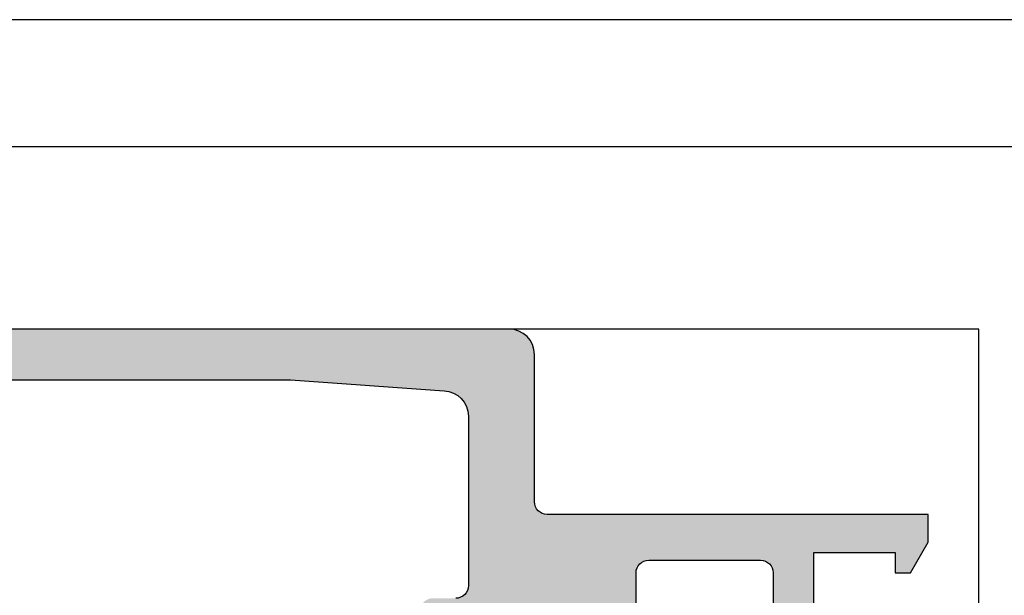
# Model space of a CAD drawing. Header units: millimetres. Extents: x 373037 to 682063, y 76092 to 274210.
# Tile 228 of 256: x 661395 to 661434, y 273249 to 273272. Entities that reach past the tile are written whole.
import ezdxf

# ---------------------------------------------------------------- set-up
doc = ezdxf.new("R2010")
doc.units = ezdxf.units.MM
doc.header["$LTSCALE"] = 100
doc.linetypes.add('ČÁRKOVANÁ', pattern=[19.049999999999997, 12.7, -6.35])
doc.layers.add('PUDORYS', color=253, linetype='CONTINUOUS')

msp = doc.modelspace()

# ---------------------------------------------------------------- hatches: boundary and pattern name
at = {"layer": 'PUDORYS', "true_color": 0x939598}
h = msp.add_hatch(color=252, dxfattribs=at)
edge = h.paths.add_edge_path()
edge.add_arc((661366.1488604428, 273259.472451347), 0.5000674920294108, 90.0077324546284, 179.9922675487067)
edge.add_line((661365.6487929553, 273259.4725188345), (661365.6487929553, 273255.4725188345))
edge.add_arc((661366.1488604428, 273255.472586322), 0.5000674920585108, 180.0077324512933, 269.9922675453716)
edge.add_line((661366.1487929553, 273254.9725188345), (661367.4488417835, 273254.9725188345))
edge.add_arc((661367.4488048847, 273255.4725557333), 0.5000369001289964, 270.0042279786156, 359.9957720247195)
edge.add_line((661367.9488417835, 273255.4725188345), (661367.9488417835, 273255.9725188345))
edge.add_line((661367.9488417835, 273255.9725188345), (661366.9488417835, 273255.9725188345))
edge.add_line((661366.9488417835, 273255.9725188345), (661366.9488417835, 273257.4725188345))
edge.add_arc((661367.9488048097, 273257.4725558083), 0.9999630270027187, 89.99788148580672, 180.0021185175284, ccw=False)
edge.add_line((661367.9488417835, 273258.4725188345), (661371.9488417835, 273258.4725188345))
edge.add_arc((661371.9487649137, 273257.4724419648), 1.000076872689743, 0.004403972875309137, 89.99559602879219, ccw=False)
edge.add_line((661372.9488417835, 273257.4725188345), (661372.9488417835, 273255.9725188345))
edge.add_line((661372.9488417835, 273255.9725188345), (661371.9488417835, 273255.9725188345))
edge.add_line((661371.9488417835, 273255.9725188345), (661371.9488417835, 273255.4725188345))
edge.add_arc((661372.4487843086, 273255.4724613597), 0.4999425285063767, 179.9934131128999, 270.006586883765)
edge.add_line((661372.4488417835, 273254.9725188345), (661375.2488295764, 273254.9725188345))
edge.add_arc((661375.2488295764, 273255.4725188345), 0.5, 270, 360)
edge.add_line((661375.7488295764, 273255.4725188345), (661375.7488295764, 273255.6725188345))
edge.add_arc((661375.2488295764, 273255.6725188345), 0.5, 0, 90)
edge.add_line((661375.2488295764, 273256.1725188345), (661374.7488295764, 273256.1725188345))
edge.add_arc((661374.7488646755, 273256.6725539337), 0.5000351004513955, 180.004021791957, 269.9959782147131, ccw=False)
edge.add_line((661374.2488295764, 273256.6725188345), (661374.2488295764, 273257.4725218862))
edge.add_arc((661374.7488461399, 273257.4725053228), 0.5000165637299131, 90.00189796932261, 179.9981020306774, ccw=False)
edge.add_line((661374.7488295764, 273257.9725218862), (661406.0488234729, 273257.9725218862))
edge.add_line((661406.0488234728, 273257.9725218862), (661412.0872810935, 273257.5401252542))
edge.add_arc((661412.0488250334, 273256.5409055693), 0.9999594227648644, 0, 87.79599713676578, ccw=False)
edge.add_line((661413.0487844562, 273256.5409055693), (661413.0487844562, 273249.8724533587))
edge.add_arc((661412.5487844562, 273249.8724533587), 0.5, 270.0000000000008, 360, ccw=False)
edge.add_line((661412.5487844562, 273249.3724533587), (661411.6487844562, 273249.3724533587))
edge.add_arc((661411.6487844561, 273248.8724533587), 0.5, 90, 180)
edge.add_line((661411.1487844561, 273248.8724533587), (661411.1487844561, 273247.4724518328))
edge.add_arc((661411.0699480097, 273247.2049312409), 0.2788950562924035, -1.1645893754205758, 73.58012358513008, ccw=False)
edge.add_line((661411.3487854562, 273247.1992628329), (661411.3487854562, 273246.7456688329))
edge.add_arc((661411.0699173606, 273246.7400081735), 0.2789255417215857, -73.57540545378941, 1.1628700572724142, ccw=False)
edge.add_line((661411.1487844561, 273246.4724648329), (661411.1487844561, 273244.5924538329))
edge.add_arc((661411.4487844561, 273244.5924538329), 0.2999999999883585, 180, 270.0000000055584)
edge.add_line((661411.4487844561, 273244.2924538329), (661412.4287587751, 273244.2924538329))
edge.add_arc((661412.4287587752, 273244.5924538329), 0.2999999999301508, 269.9999999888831, 360)
edge.add_line((661412.7287587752, 273244.5924538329), (661412.7287587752, 273247.352451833))
edge.add_arc((661412.8487587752, 273247.352451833), 0.1199999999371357, 89.99999997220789, 180, ccw=False)
edge.add_line((661412.8487587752, 273247.4724518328), (661417.1487844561, 273247.4724518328))
edge.add_arc((661417.1487844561, 273246.9724518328), 0.5, 0, 90, ccw=False)
edge.add_line((661417.6487844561, 273246.9724518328), (661417.6487844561, 273246.2724518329))
edge.add_line((661417.6487844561, 273246.2724518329), (661416.2672889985, 273243.8796315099))
edge.add_arc((661416.3869042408, 273243.8105716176), 0.1381197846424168, 149.9999999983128, 270)
edge.add_line((661416.3869042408, 273243.6724518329), (661420.1487844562, 273243.6724518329))
edge.add_arc((661420.1487844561, 273241.6724518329), 2, 0, 90, ccw=False)
edge.add_line((661422.1487844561, 273241.6724518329), (661422.1487844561, 273241.1044564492))
edge.add_arc((661422.6487844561, 273241.1044564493), 0.4999999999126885, 180.0000000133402, 214.4790717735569)
edge.add_arc((661426.3582830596, 273243.651929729), 4.999999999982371, 214.4790717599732, 264.6507719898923)
edge.add_arc((661425.9106646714, 273238.8105784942), 0.1381197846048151, 262.2975625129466, 390.0000000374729)
edge.add_line((661426.0302799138, 273238.8796383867), (661424.6487844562, 273241.2724587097))
edge.add_line((661424.6487844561, 273241.2724587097), (661424.6487844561, 273241.9724587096))
edge.add_arc((661425.1487844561, 273241.9724587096), 0.5, 90, 180, ccw=False)
edge.add_line((661425.1487844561, 273242.4724587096), (661429.4488101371, 273242.4724587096))
edge.add_arc((661429.4488101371, 273242.3524587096), 0.1199999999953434, 0, 90, ccw=False)
edge.add_line((661429.5688101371, 273242.3524587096), (661429.5688101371, 273239.5924607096))
edge.add_arc((661429.8688101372, 273239.5924607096), 0.3000000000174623, 180, 269.9999999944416)
edge.add_line((661429.868810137, 273239.2924607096), (661430.848784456, 273239.2924607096))
edge.add_arc((661430.8487844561, 273239.5924607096), 0.3000000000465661, 270.0000000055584, 360)
edge.add_line((661431.1487844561, 273239.5924607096), (661431.1487844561, 273241.4724717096))
edge.add_arc((661431.2276515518, 273241.7400150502), 0.2789255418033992, 178.837129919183, 253.5754054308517, ccw=False)
edge.add_line((661430.9487834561, 273241.7456757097), (661430.9487834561, 273242.1992697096))
edge.add_arc((661431.2276209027, 273242.2049381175), 0.2788950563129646, 106.4198764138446, 181.1645893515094, ccw=False)
edge.add_line((661431.1487844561, 273242.4724587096), (661431.1487844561, 273245.472517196))
edge.add_line((661431.1487844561, 273245.472517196), (661430.4487120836, 273246.17262009))
edge.add_line((661430.4487120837, 273246.17262009), (661429.8487059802, 273246.17262009))
edge.add_line((661429.8487059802, 273246.17262009), (661429.8487059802, 273244.5726139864))
edge.add_arc((661429.3486965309, 273244.5726234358), 0.5000094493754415, 270.0010827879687, 359.99891720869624, ccw=False)
edge.add_line((661429.3487059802, 273244.0726139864), (661428.9532779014, 273244.0726139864))
edge.add_arc((661428.953277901, 273244.5726139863), 0.4999999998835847, 255.0000000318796, 270.00000003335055, ccw=False)
edge.add_line((661428.8238683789, 273244.0896510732), (661427.3899816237, 273244.4738598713))
edge.add_arc((661427.6488006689, 273245.4397856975), 0.9999999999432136, 179.9999999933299, 254.9999999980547, ccw=False)
edge.add_line((661426.6488006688, 273245.4397856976), (661426.6488006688, 273251.1726078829))
edge.add_line((661426.6488006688, 273251.1726078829), (661429.8487059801, 273251.1726078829))
edge.add_line((661429.8487059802, 273251.1726078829), (661429.8487059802, 273250.3726200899))
edge.add_line((661429.8487059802, 273250.3726200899), (661430.4487120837, 273250.3726200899))
edge.add_line((661430.4487120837, 273250.3726200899), (661431.1486937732, 273251.5850529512))
edge.add_line((661431.1486937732, 273251.5850529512), (661431.1486937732, 273252.6726078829))
edge.add_line((661431.1486937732, 273252.6726078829), (661416.1487844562, 273252.6726078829))
edge.add_arc((661416.1487844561, 273253.1726078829), 0.5, 180, 270, ccw=False)
edge.add_line((661415.6487844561, 273253.1726078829), (661415.6487844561, 273258.9725188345))
edge.add_arc((661414.6487844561, 273258.9725188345), 1, 0, 90)
edge.add_line((661414.6487844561, 273259.9725188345), (661366.1487929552, 273259.9725188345))
edge = h.paths.add_edge_path(flags=16)
edge.add_line((661425.0488006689, 273250.3726200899), (661425.0488006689, 273245.9726200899))
edge.add_arc((661424.5488006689, 273245.9726200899), 0.5, 270.0000000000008, 360, ccw=False)
edge.add_line((661424.5488006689, 273245.4726200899), (661420.1488006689, 273245.4726200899))
edge.add_arc((661420.1488006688, 273245.9726200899), 0.5, 180, 270, ccw=False)
edge.add_line((661419.6488006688, 273245.9726200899), (661419.6488006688, 273250.3726200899))
edge.add_arc((661420.1488006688, 273250.3726200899), 0.5, 90, 180, ccw=False)
edge.add_line((661420.1488006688, 273250.8726200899), (661424.5488006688, 273250.8726200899))
edge.add_arc((661424.5488006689, 273250.3726200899), 0.5, 0, 90, ccw=False)

# ---------------------------------------------------------------- linework, layer by layer
at = {"layer": 'PUDORYS', "color": 252, "ltscale": 15, "true_color": 0x939598}
for points in [[(655036.6382374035, 249592.1544280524), (681616.6382374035, 249592.1544280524), (681616.6382374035, 273272.1544280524), (655036.6382374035, 273272.1544280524)], [(681611.6382374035, 273267.1544280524), (655041.6382374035, 273267.1544280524), (655041.6382374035, 249597.1544280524), (681611.6382374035, 249597.1544280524)], [(661361.1488211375, 273174.972493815), (661433.1487929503, 273174.972493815), (661433.1487929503, 273259.972465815), (661361.1488211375, 273259.972465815)]]:
    msp.add_lwpolyline(points, close=True, dxfattribs=at)
at = {"layer": 'PUDORYS', "color": 252, "linetype": 'ČÁRKOVANÁ', "ltscale": 5, "true_color": 0x939598}
for points in [[(681606.6382374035, 249602.1544280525), (655036.6382374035, 249602.1544280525), (655036.6382374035, 273272.1544280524), (681606.6382374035, 273272.1544280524)], [(681611.6382374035, 249597.1544280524), (655041.6382374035, 249597.1544280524), (655041.6382374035, 273267.1544280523), (681611.6382374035, 273267.1544280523)]]:
    msp.add_lwpolyline(points, close=True, dxfattribs=at)
at = {"layer": 'PUDORYS', "color": 252, "true_color": 0x939598}
for points in [[(661426.6488006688, 273245.4397856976), (661426.6488006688, 273251.1726078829), (661429.8487059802, 273251.1726078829), (661429.8487059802, 273250.3726200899), (661430.4487120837, 273250.3726200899), (661431.1486937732, 273251.5850529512), (661431.1486937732, 273252.6726078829), (661416.1487844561, 273252.6726078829, -0.4142135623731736), (661415.6487844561, 273253.1726078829), (661415.6487844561, 273258.9725188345, 0.414213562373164), (661414.6487844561, 273259.9725188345), (661366.1487929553, 273259.9725188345, 0.4141345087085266)], [(661374.7488295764, 273257.9725218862), (661406.0488234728, 273257.9725218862), (661412.0872810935, 273257.5401252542, -0.4029911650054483), (661413.0487844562, 273256.5409055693), (661413.0487844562, 273249.8724533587, -0.4142135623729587), (661412.5487844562, 273249.3724533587)]]:
    msp.add_lwpolyline(points, format="xyb", dxfattribs=at)
msp.add_lwpolyline([(661425.0488006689, 273250.3726200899), (661425.0488006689, 273245.9726200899, -0.4142135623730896), (661424.5488006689, 273245.4726200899), (661420.1488006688, 273245.4726200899, -0.4142135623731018), (661419.6488006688, 273245.9726200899), (661419.6488006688, 273250.3726200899, -0.4142135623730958), (661420.1488006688, 273250.8726200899), (661424.5488006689, 273250.8726200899, -0.4142135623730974)], format="xyb", close=True, dxfattribs=at)

doc.saveas('drawing.dxf')
